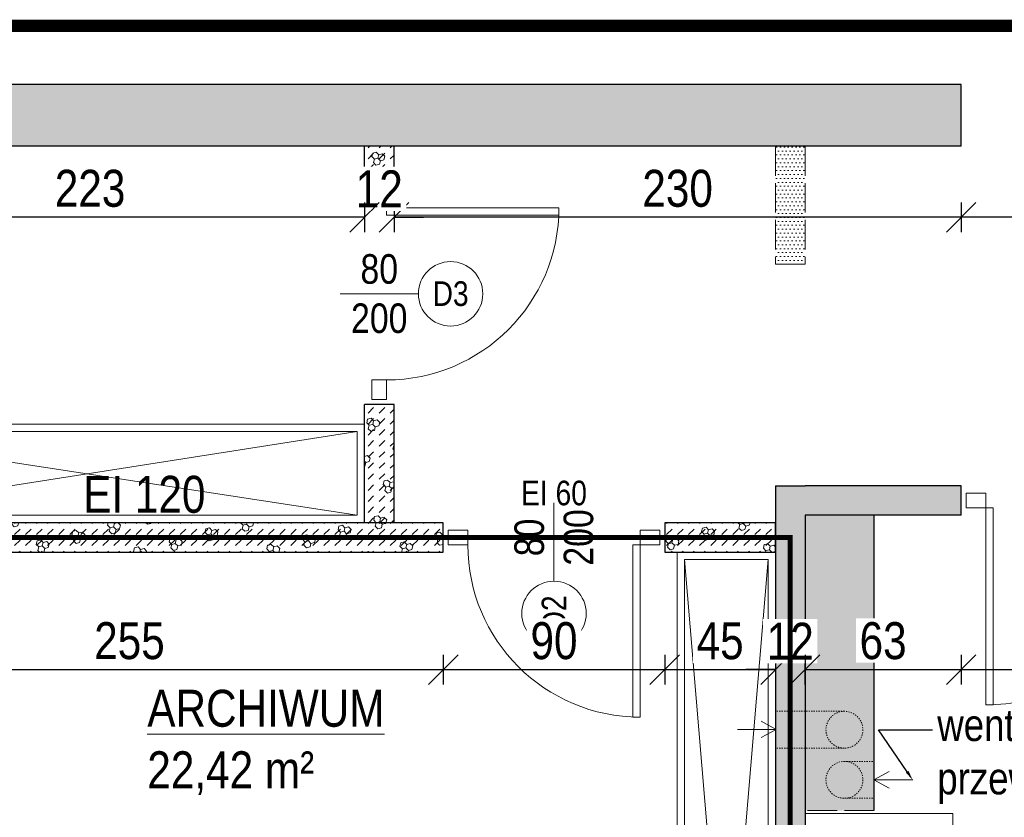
# Model space of a CAD drawing. Header units: millimetres. Extents: x 31175 to 52214, y -18116 to -5516.
# Tile 70 of 155: x 32847 to 33247, y -6679 to -6355. Entities that reach past the tile are written whole.
import ezdxf
from ezdxf import colors
from ezdxf.entities.mleader import LeaderData, LeaderLine
from ezdxf.math import Vec2, Vec3

# ---------------------------------------------------------------- set-up
doc = ezdxf.new("R2010")
doc.units = ezdxf.units.MM
for name, pattern in [('3', [1, 0.5, -0.5]), ('ACAD_ISO02W100', [15, 12, -3]), ('ACAD_ISO03W100', [30, 12, -18]), ('ACAD_ISO05W100', [33, 24, -3, 0, -3, 0, -3])]:
    doc.linetypes.add(name, pattern=pattern)
doc.layers.get('Defpoints').update_dxf_attribs({"color": 6})
for name, color, linetype, lineweight in [('A-DRZ', 154, 'Continuous', 0), ('A-opis', 130, 'Continuous', 9), ('A-wymiar', 177, 'Continuous', 0), ('A_opis_drzwi', 60, 'Continuous', 0), ('A_p_poż', 7, 'Continuous', 0), ('A_SCIANA_ISTN', 253, 'Continuous', 25), ('A_SCINAN_PROJ_DZIALOWA', 5, 'Continuous', 30)]:
    doc.layers.add(name, color=color, linetype=linetype, lineweight=lineweight)
for name, color, linetype, lineweight, true_color in [('A-MEB', 7, 'Continuous', 0, 0x849491), ('A_SCIANA DO WYBURZENIA', 7, 'ACAD_ISO02W100', 18, 0xf7833b), ('S_KRESKOWANIE_SC_ISTN', 7, 'Continuous', 0, 0x878787)]:
    doc.layers.add(name, color=color, linetype=linetype, lineweight=lineweight, true_color=true_color)
doc.styles.get("Standard").update_dxf_attribs({"font": 'ARIALN.TTF'})
doc.styles.add('wymiary', font='ARIALN.TTF')
doc.dimstyles.new('anka', dxfattribs={"dimtxt": 15, "dimasz": 12, "dimexe": 6, "dimexo": 0.0625, "dimgap": 4, "dimtad": 1, "dimdec": 0, "dimzin": 0, "dimdsep": 46, "dimtxsty": 'wymiary', "dimblk": 'OBLIQUE', "dimcen": 0.09, "dimclrt": 7, "dimadec": 0, "dimazin": 0, "dimtfac": 1, "dimtdec": 0, "dimtix": 1, "dimtofl": 0, "dimtmove": 0, "dimatfit": 3, "dimldrblk": 'OBLIQUE', "dimfxl": 6, "dimfxlon": 1, "dimtfill": 1, "dimtolj": 1, "dimtzin": 0, "dimarcsym": 0})
pattern_1 = [(15, (-1.139, -4.25), (3.882286, 14.4888864), [1.46647, -13.53353]), (15, (0.657, -2.453), (3.882286, 14.4888864), [1.46647, -13.53353]), (15, (-1.796, -1.796), (3.882286, 14.4888864), [1.46647, -13.53353]), (15, (0, 0), (3.882286, 14.4888864), [1.46647, -13.53353]), (15, (-2.453, 0.657), (3.882286, 14.4888864), [1.46647, -13.53353]), (75, (-2.833, -0.759), (-10.6066007, 10.6066014), [1.46647, -13.53353]), (75, (-2.176, -3.213), (-10.6066007, 10.6066014), [1.46647, -13.53353]), (75, (-0.38, -1.417), (-10.6066007, 10.6066014), [1.46647, -13.53353]), (75, (0.278, -3.87), (-10.6066007, 10.6066014), [1.46647, -13.53353]), (75, (2.074, -2.074), (-10.6066007, 10.6066014), [1.46647, -13.53353]), (315, (-2.176, -3.213), (14.4888866, 3.882285), [1.46647, -13.53353]), (315, (-2.833, -0.759), (14.4888866, 3.882285), [1.46647, -13.53353]), (315, (-0.38, -1.417), (14.4888866, 3.882285), [1.46647, -13.53353]), (315, (1.417, 0.38), (14.4888866, 3.882285), [1.46647, -13.53353]), (315, (-1.037, 1.037), (14.4888866, 3.882285), [1.46647, -13.53353]), (45, (0, 0), (4e-16, 4.49012806), [3.175, -3.175])]

# ---------------------------------------------------------------- blocks, each defined once
blk = doc.blocks.new('DRZWI-RZ-41')
at = {"layer": 'A-DRZ'}
for points in [[(9, 43), (3, 43), (3, 35), (9, 35)], [(9, -43), (3, -43), (3, -35), (9, -35)]]:
    blk.add_lwpolyline(points, close=True, dxfattribs=at)
for points in [[(9, -35), (9, -32), (79, -32)], [(79, -35), (79, -32)]]:
    blk.add_lwpolyline(points, dxfattribs=at)
at = {"layer": 'A-DRZ', "extrusion": (0, 0, -1)}
blk.add_lwpolyline([(-9, -35), (-79, -35)], dxfattribs=at)
at = {"layer": 'A-DRZ', "color": 1, "extrusion": (0, 0, -1)}
blk.add_arc((-9, -35), 70, 90, 180, dxfattribs=at)
blk = doc.blocks.new('_OBLIQUE')
at = {"color": 0, "linetype": 'ByBlock'}
blk.add_line((-0.5, -0.5), (0.5, 0.5), dxfattribs=at)
blk = doc.blocks.new('*D203')
at = {"layer": 'A-wymiar', "color": 0, "lineweight": -2, "transparency": 16777216}
for p, q in [((32764.51, -6613.43), (32764.51, -6625.43)), ((33019.51, -6613.43), (33019.51, -6625.43)), ((32764.51, -6619.43), (33019.51, -6619.43))]:
    blk.add_line(p, q, dxfattribs=at)
at = {"layer": 'Defpoints', "color": 0, "transparency": 16777216}
for p in [(32764.51, -6571.73), (33019.51, -6571.73), (33019.51, -6619.43)]:
    blk.add_point(p, dxfattribs=at)
at = {"layer": 'A-wymiar', "color": 0, "lineweight": -2, "transparency": 16777216, "xscale": 12, "yscale": 12, "zscale": 12, "rotation": 180}
blk.add_blockref('_OBLIQUE', (32764.51, -6619.43), dxfattribs=at)
at = {"layer": 'A-wymiar', "color": 0, "lineweight": -2, "transparency": 16777216, "xscale": 12, "yscale": 12, "zscale": 12}
blk.add_blockref('_OBLIQUE', (33019.51, -6619.43), dxfattribs=at)
at = {"layer": 'A-wymiar', "color": 7, "lineweight": 9, "transparency": 16777216, "insert": (32892.01, -6607.77), "char_height": 15, "attachment_point": 5, "style": 'wymiary', "bg_fill": 3, "box_fill_scale": 1.1, "bg_fill_color": 256, "bg_fill_true_color": 13158600, "bg_fill_transparency": 0}
blk.add_mtext('\\A1;255', dxfattribs=at)
blk = doc.blocks.new('*D204')
at = {"layer": 'A-wymiar', "color": 0, "lineweight": -2, "transparency": 16777216}
for p, q in [((33019.51, -6613.43), (33019.51, -6625.43)), ((33109.51, -6613.43), (33109.51, -6625.43)), ((33019.51, -6619.43), (33109.51, -6619.43))]:
    blk.add_line(p, q, dxfattribs=at)
at = {"layer": 'Defpoints', "color": 0, "transparency": 16777216}
for p in [(33019.51, -6571.73), (33109.51, -6571.73), (33109.51, -6619.43)]:
    blk.add_point(p, dxfattribs=at)
at = {"layer": 'A-wymiar', "color": 0, "lineweight": -2, "transparency": 16777216, "xscale": 12, "yscale": 12, "zscale": 12, "rotation": 180}
blk.add_blockref('_OBLIQUE', (33019.51, -6619.43), dxfattribs=at)
at = {"layer": 'A-wymiar', "color": 0, "lineweight": -2, "transparency": 16777216, "xscale": 12, "yscale": 12, "zscale": 12}
blk.add_blockref('_OBLIQUE', (33109.51, -6619.43), dxfattribs=at)
at = {"layer": 'A-wymiar', "color": 7, "lineweight": 9, "transparency": 16777216, "insert": (33064.51, -6607.77), "char_height": 15, "attachment_point": 5, "style": 'wymiary', "bg_fill": 3, "box_fill_scale": 1.1, "bg_fill_color": 256, "bg_fill_true_color": 13158600, "bg_fill_transparency": 0}
blk.add_mtext('\\A1;90', dxfattribs=at)
blk = doc.blocks.new('*D205')
at = {"layer": 'A-wymiar', "color": 0, "lineweight": -2, "transparency": 16777216}
for p, q in [((33109.51, -6613.43), (33109.51, -6625.43)), ((33154.51, -6613.43), (33154.51, -6625.43)), ((33109.51, -6619.43), (33154.51, -6619.43))]:
    blk.add_line(p, q, dxfattribs=at)
at = {"layer": 'Defpoints', "color": 0, "transparency": 16777216}
for p in [(33109.51, -6571.73), (33154.51, -6571.73), (33154.51, -6619.43)]:
    blk.add_point(p, dxfattribs=at)
at = {"layer": 'A-wymiar', "color": 0, "lineweight": -2, "transparency": 16777216, "xscale": 12, "yscale": 12, "zscale": 12, "rotation": 180}
blk.add_blockref('_OBLIQUE', (33109.51, -6619.43), dxfattribs=at)
at = {"layer": 'A-wymiar', "color": 0, "lineweight": -2, "transparency": 16777216, "xscale": 12, "yscale": 12, "zscale": 12}
blk.add_blockref('_OBLIQUE', (33154.51, -6619.43), dxfattribs=at)
at = {"layer": 'A-wymiar', "color": 7, "lineweight": 9, "transparency": 16777216, "insert": (33132.01, -6607.8), "char_height": 15, "attachment_point": 5, "style": 'wymiary', "bg_fill": 3, "box_fill_scale": 1.1, "bg_fill_color": 256, "bg_fill_true_color": 13158600, "bg_fill_transparency": 0}
blk.add_mtext('\\A1;45', dxfattribs=at)
blk = doc.blocks.new('*D195')
at = {"layer": 'A-wymiar', "color": 0, "lineweight": -2, "transparency": 16777216}
for p, q in [((33154.51, -6613.43), (33154.51, -6625.43)), ((33166.51, -6625.43), (33166.51, -6613.43)), ((33154.51, -6619.43), (33142.51, -6619.43)), ((33166.51, -6619.43), (33178.51, -6619.43))]:
    blk.add_line(p, q, dxfattribs=at)
at = {"layer": 'Defpoints', "color": 0, "transparency": 16777216}
for p in [(33154.51, -6571.73), (33166.51, -6619.43), (33166.51, -6677.95)]:
    blk.add_point(p, dxfattribs=at)
at = {"layer": 'A-wymiar', "color": 0, "lineweight": -2, "transparency": 16777216, "xscale": 12, "yscale": 12, "zscale": 12}
blk.add_blockref('_OBLIQUE', (33154.51, -6619.43), dxfattribs=at)
at = {"layer": 'A-wymiar', "color": 0, "lineweight": -2, "transparency": 16777216, "xscale": 12, "yscale": 12, "zscale": 12, "rotation": 180}
blk.add_blockref('_OBLIQUE', (33166.51, -6619.43), dxfattribs=at)
at = {"layer": 'A-wymiar', "color": 7, "lineweight": 9, "transparency": 16777216, "insert": (33160.51, -6607.9), "char_height": 15, "attachment_point": 5, "style": 'wymiary', "bg_fill": 3, "box_fill_scale": 1.1, "bg_fill_color": 256, "bg_fill_true_color": 13158600, "bg_fill_transparency": 0}
blk.add_mtext('\\A1;12', dxfattribs=at)
blk = doc.blocks.new('*D196')
at = {"layer": 'A-wymiar', "color": 0, "lineweight": -2, "transparency": 16777216}
for p, q in [((33166.51, -6613.43), (33166.51, -6625.43)), ((33229.96, -6613.43), (33229.96, -6625.43)), ((33166.51, -6619.43), (33229.96, -6619.43))]:
    blk.add_line(p, q, dxfattribs=at)
at = {"layer": 'Defpoints', "color": 0, "transparency": 16777216}
for p in [(33166.51, -6556.73), (33229.96, -6556.73), (33229.96, -6619.43)]:
    blk.add_point(p, dxfattribs=at)
at = {"layer": 'A-wymiar', "color": 0, "lineweight": -2, "transparency": 16777216, "xscale": 12, "yscale": 12, "zscale": 12, "rotation": 180}
blk.add_blockref('_OBLIQUE', (33166.51, -6619.43), dxfattribs=at)
at = {"layer": 'A-wymiar', "color": 0, "lineweight": -2, "transparency": 16777216, "xscale": 12, "yscale": 12, "zscale": 12}
blk.add_blockref('_OBLIQUE', (33229.96, -6619.43), dxfattribs=at)
at = {"layer": 'A-wymiar', "color": 7, "lineweight": 9, "transparency": 16777216, "insert": (33198.24, -6607.77), "char_height": 15, "attachment_point": 5, "style": 'wymiary', "bg_fill": 3, "box_fill_scale": 1.1, "bg_fill_color": 256, "bg_fill_true_color": 13158600, "bg_fill_transparency": 0}
blk.add_mtext('\\A1;63', dxfattribs=at)
blk = doc.blocks.new('*D197')
at = {"layer": 'A-wymiar', "color": 0, "lineweight": -2, "transparency": 16777216}
for p, q in [((33229.96, -6613.43), (33229.96, -6625.43)), ((33329.96, -6613.43), (33329.96, -6625.43)), ((33229.96, -6619.43), (33329.96, -6619.43))]:
    blk.add_line(p, q, dxfattribs=at)
at = {"layer": 'Defpoints', "color": 0, "transparency": 16777216}
for p in [(33229.96, -6556.73), (33329.96, -6556.73), (33329.96, -6619.43)]:
    blk.add_point(p, dxfattribs=at)
at = {"layer": 'A-wymiar', "color": 0, "lineweight": -2, "transparency": 16777216, "xscale": 12, "yscale": 12, "zscale": 12, "rotation": 180}
blk.add_blockref('_OBLIQUE', (33229.96, -6619.43), dxfattribs=at)
at = {"layer": 'A-wymiar', "color": 0, "lineweight": -2, "transparency": 16777216, "xscale": 12, "yscale": 12, "zscale": 12}
blk.add_blockref('_OBLIQUE', (33329.96, -6619.43), dxfattribs=at)
at = {"layer": 'A-wymiar', "color": 7, "lineweight": 9, "transparency": 16777216, "insert": (33279.96, -6607.77), "char_height": 15, "attachment_point": 5, "style": 'wymiary', "bg_fill": 3, "box_fill_scale": 1.1, "bg_fill_color": 256, "bg_fill_true_color": 13158600, "bg_fill_transparency": 0}
blk.add_mtext('\\A1;100', dxfattribs=at)
blk = doc.blocks.new('*D466')
at = {"layer": 'A-wymiar', "color": 0, "lineweight": -2, "transparency": 16777216}
for p, q in [((33229.96, -6429.62), (33229.96, -6441.62)), ((33410.14, -6429.62), (33410.14, -6441.62)), ((33410.14, -6435.62), (33229.96, -6435.62))]:
    blk.add_line(p, q, dxfattribs=at)
at = {"layer": 'Defpoints', "color": 0, "transparency": 16777216}
for p in [(33229.96, -6406.73), (33410.14, -6406.73), (33229.96, -6435.62)]:
    blk.add_point(p, dxfattribs=at)
at = {"layer": 'A-wymiar', "color": 0, "lineweight": -2, "transparency": 16777216, "xscale": 12, "yscale": 12, "zscale": 12, "rotation": 180}
blk.add_blockref('_OBLIQUE', (33229.96, -6435.62), dxfattribs=at)
at = {"layer": 'A-wymiar', "color": 0, "lineweight": -2, "transparency": 16777216, "xscale": 12, "yscale": 12, "zscale": 12}
blk.add_blockref('_OBLIQUE', (33410.14, -6435.62), dxfattribs=at)
at = {"layer": 'A-wymiar', "color": 7, "transparency": 16777216, "insert": (33320.05, -6423.96), "char_height": 15, "attachment_point": 5, "style": 'wymiary', "bg_fill": 3, "box_fill_scale": 1.1, "bg_fill_color": 256, "bg_fill_true_color": 13158600, "bg_fill_transparency": 0}
blk.add_mtext('\\A1;180', dxfattribs=at)
blk = doc.blocks.new('*D467')
at = {"layer": 'A-wymiar', "color": 0, "lineweight": -2, "transparency": 16777216}
for p, q in [((32999.51, -6429.62), (32999.51, -6441.62)), ((33229.96, -6429.62), (33229.96, -6441.62)), ((33229.96, -6435.62), (32999.51, -6435.62))]:
    blk.add_line(p, q, dxfattribs=at)
at = {"layer": 'Defpoints', "color": 0, "transparency": 16777216}
for p in [(32999.51, -6406.73), (33229.96, -6406.73), (32999.51, -6435.62)]:
    blk.add_point(p, dxfattribs=at)
at = {"layer": 'A-wymiar', "color": 0, "lineweight": -2, "transparency": 16777216, "xscale": 12, "yscale": 12, "zscale": 12, "rotation": 180}
blk.add_blockref('_OBLIQUE', (32999.51, -6435.62), dxfattribs=at)
at = {"layer": 'A-wymiar', "color": 0, "lineweight": -2, "transparency": 16777216, "xscale": 12, "yscale": 12, "zscale": 12}
blk.add_blockref('_OBLIQUE', (33229.96, -6435.62), dxfattribs=at)
at = {"layer": 'A-wymiar', "color": 7, "transparency": 16777216, "insert": (33114.74, -6423.96), "char_height": 15, "attachment_point": 5, "style": 'wymiary', "bg_fill": 3, "box_fill_scale": 1.1, "bg_fill_color": 256, "bg_fill_true_color": 13158600, "bg_fill_transparency": 0}
blk.add_mtext('\\A1;230', dxfattribs=at)
blk = doc.blocks.new('*D468')
at = {"layer": 'A-wymiar', "color": 0, "lineweight": -2, "transparency": 16777216}
for p, q in [((32987.51, -6429.62), (32987.51, -6441.62)), ((32999.51, -6429.62), (32999.51, -6441.62)), ((32987.51, -6435.62), (32975.51, -6435.62)), ((32999.51, -6435.62), (33011.51, -6435.62))]:
    blk.add_line(p, q, dxfattribs=at)
at = {"layer": 'Defpoints', "color": 0, "transparency": 16777216}
for p in [(32987.51, -6406.73), (32999.51, -6406.73), (32987.51, -6435.62)]:
    blk.add_point(p, dxfattribs=at)
at = {"layer": 'A-wymiar', "color": 0, "lineweight": -2, "transparency": 16777216, "xscale": 12, "yscale": 12, "zscale": 12}
blk.add_blockref('_OBLIQUE', (32987.51, -6435.62), dxfattribs=at)
at = {"layer": 'A-wymiar', "color": 0, "lineweight": -2, "transparency": 16777216, "xscale": 12, "yscale": 12, "zscale": 12, "rotation": 180}
blk.add_blockref('_OBLIQUE', (32999.51, -6435.62), dxfattribs=at)
at = {"layer": 'A-wymiar', "color": 7, "transparency": 16777216, "insert": (32993.51, -6424.09), "char_height": 15, "attachment_point": 5, "style": 'wymiary', "bg_fill": 3, "box_fill_scale": 1.1, "bg_fill_color": 256, "bg_fill_true_color": 13158600, "bg_fill_transparency": 0}
blk.add_mtext('\\A1;12', dxfattribs=at)
blk = doc.blocks.new('*D469')
at = {"layer": 'A-wymiar', "color": 0, "lineweight": -2, "transparency": 16777216}
for p, q in [((32764.51, -6429.62), (32764.51, -6441.62)), ((32987.51, -6429.62), (32987.51, -6441.62)), ((32987.51, -6435.62), (32764.51, -6435.62))]:
    blk.add_line(p, q, dxfattribs=at)
at = {"layer": 'Defpoints', "color": 0, "transparency": 16777216}
for p in [(32764.51, -6406.73), (32987.51, -6406.73), (32764.51, -6435.62)]:
    blk.add_point(p, dxfattribs=at)
at = {"layer": 'A-wymiar', "color": 0, "lineweight": -2, "transparency": 16777216, "xscale": 12, "yscale": 12, "zscale": 12, "rotation": 180}
blk.add_blockref('_OBLIQUE', (32764.51, -6435.62), dxfattribs=at)
at = {"layer": 'A-wymiar', "color": 0, "lineweight": -2, "transparency": 16777216, "xscale": 12, "yscale": 12, "zscale": 12}
blk.add_blockref('_OBLIQUE', (32987.51, -6435.62), dxfattribs=at)
at = {"layer": 'A-wymiar', "color": 7, "transparency": 16777216, "insert": (32876.01, -6423.96), "char_height": 15, "attachment_point": 5, "style": 'wymiary', "bg_fill": 3, "box_fill_scale": 1.1, "bg_fill_color": 256, "bg_fill_true_color": 13158600, "bg_fill_transparency": 0}
blk.add_mtext('\\A1;223', dxfattribs=at)
blk = doc.blocks.new('DRZWI-RZ-33')
at = {"layer": 'A-DRZ', "extrusion": (0, 0, -1)}
for points in [[(25, 48), (19, 48), (19, 40), (25, 40)], [(25, -48), (19, -48), (19, -40), (25, -40)]]:
    blk.add_lwpolyline(points, close=True, dxfattribs=at)
at = {"layer": 'A-DRZ'}
for points in [[(-19, -40), (-19, -37), (61, -37)], [(61, -40), (61, -37)]]:
    blk.add_lwpolyline(points, dxfattribs=at)
at = {"layer": 'A-DRZ', "extrusion": (0, 0, -1)}
blk.add_lwpolyline([(19, -40), (-61, -40)], dxfattribs=at)
at = {"layer": 'A-DRZ', "color": 1, "extrusion": (0, 0, -1)}
blk.add_arc((19, -40), 80, 90, 180, dxfattribs=at)

msp = doc.modelspace()

# ---------------------------------------------------------------- hatches: boundary and pattern name
at = {"layer": 'A_SCIANA DO WYBURZENIA', "transparency": 33554687}
h = msp.add_hatch(dxfattribs=at)
h.set_pattern_fill('DOTS', color=256)
h.paths.add_polyline_path([(33166.51, -6406.73), (33154.51, -6406.73), (33154.51, -6454.73), (33166.51, -6454.73)])
at = {"layer": 'A_SCINAN_PROJ_DZIALOWA', "lineweight": 9, "transparency": 33554610}
h = msp.add_hatch(dxfattribs=at)
h.set_pattern_fill('GAZOBETON S100 ISO 1J', color=256, pattern_type=2)
h.set_pattern_definition([(15, (-1.139, -4.25), (3.882286, 14.4888864), [1.46647, -13.53353]), (15, (0.657, -2.453), (3.882286, 14.4888864), [1.46647, -13.53353]), (15, (-1.796, -1.796), (3.882286, 14.4888864), [1.46647, -13.53353]), (15, (0, 0), (3.882286, 14.4888864), [1.46647, -13.53353]), (15, (-2.453, 0.657), (3.882286, 14.4888864), [1.46647, -13.53353]), (75, (-2.833, -0.759), (-10.6066007, 10.6066014), [1.46647, -13.53353]), (75, (-2.176, -3.213), (-10.6066007, 10.6066014), [1.46647, -13.53353]), (75, (-0.38, -1.417), (-10.6066007, 10.6066014), [1.46647, -13.53353]), (75, (0.278, -3.87), (-10.6066007, 10.6066014), [1.46647, -13.53353]), (75, (2.074, -2.074), (-10.6066007, 10.6066014), [1.46647, -13.53353]), (315, (-2.176, -3.213), (14.4888866, 3.882285), [1.46647, -13.53353]), (315, (-2.833, -0.759), (14.4888866, 3.882285), [1.46647, -13.53353]), (315, (-0.38, -1.417), (14.4888866, 3.882285), [1.46647, -13.53353]), (315, (1.416, 0.38), (14.4888866, 3.882285), [1.46647, -13.53353]), (315, (-1.037, 1.037), (14.4888866, 3.882285), [1.46647, -13.53353]), (45, (0, 0), (4e-16, 4.49012806), [3.175, -3.175])])
h.paths.add_polyline_path([(32999.51, -6406.73), (32987.51, -6406.73), (32987.51, -6421.73), (32999.51, -6421.73)])
at = {"layer": 'A_SCINAN_PROJ_DZIALOWA', "lineweight": 9, "true_color": 0x27773c, "transparency": 33554610}
h = msp.add_hatch(dxfattribs=at)
h.set_pattern_fill('GAZOBETON S100 ISO 1J', color=97, pattern_type=2)
h.set_pattern_definition(pattern_1)
h.paths.add_polyline_path([(32999.51, -6511.73), (32987.51, -6511.73), (32987.51, -6559.73), (32999.51, -6559.73)])
h = msp.add_hatch(dxfattribs=at)
h.set_pattern_fill('GAZOBETON S100 ISO 1J', color=97, pattern_type=2)
h.set_pattern_definition(pattern_1)
h.paths.add_polyline_path([(33019.51, -6559.73), (32764.51, -6559.73), (32764.51, -6571.73), (33019.51, -6571.73)])
h = msp.add_hatch(dxfattribs=at)
h.set_pattern_fill('GAZOBETON S100 ISO 1J', color=97, pattern_type=2)
h.set_pattern_definition(pattern_1)
h.paths.add_polyline_path([(33154.51, -6559.73), (33109.51, -6559.73), (33109.51, -6571.73), (33154.51, -6571.73)])
at = {"layer": 'S_KRESKOWANIE_SC_ISTN', "transparency": 33554559}
h = msp.add_hatch(color=256, dxfattribs=at)
h.dxf.hatch_style = 1
h.paths.add_polyline_path([(33229.96, -6381.73), (32739.51, -6381.73), (32739.51, -6809.73), (32700.51, -6809.73), (32700.51, -6821.73), (32726.51, -6821.73), (32726.51, -6981.73), (32692.01, -6981.73), (32692.01, -7006.73), (32782.09, -7006.73), (32782.09, -7006.73), (32859.01, -7006.73), (32859.01, -6981.73), (32764.51, -6981.73), (32764.51, -6827.62), (32764.51, -6406.73), (33229.96, -6406.73)])
h = msp.add_hatch(color=256, dxfattribs=at)
h.dxf.hatch_style = 1
h.paths.add_polyline_path([(33229.96, -6544.73), (33166.51, -6544.73), (33156.51, -6544.73), (33154.51, -6544.73), (33154.51, -6981.73), (33166.51, -6981.73), (33166.51, -6556.73), (33226.51, -6556.73), (33229.96, -6556.73)], flags=17)
h = msp.add_hatch(color=256, dxfattribs=at)
h.dxf.hatch_style = 1
h.paths.add_polyline_path([(33194.51, -6556.73), (33166.51, -6556.73), (33166.51, -6676.73), (33194.51, -6676.73)])

# ---------------------------------------------------------------- linework, layer by layer
at = {"layer": 'A-MEB'}
for points in [[(32987.51, -6559.73), (32764.51, -6559.73), (32764.51, -6519.73), (32987.51, -6519.73)], [(32984.51, -6556.73), (32767.51, -6556.73), (32767.51, -6522.73), (32984.51, -6522.73)], [(33154.51, -6571.73), (33154.51, -6981.73), (33114.51, -6981.73), (33114.51, -6571.73)], [(33151.51, -6574.73), (33151.51, -6978.73), (33117.51, -6978.73), (33117.51, -6574.73)], [(33226.51, -6939.37), (33226.51, -6677.95), (33166.51, -6677.95), (33166.51, -6939.37)]]:
    msp.add_lwpolyline(points, close=True, dxfattribs=at)
for points in [[(32984.51, -6522.73), (32767.51, -6556.73)], [(32767.51, -6523.52), (32984.51, -6556.73)], [(33117.51, -6574.73), (33151.51, -6978.73)], [(33151.51, -6574.73), (33117.51, -6978.73)]]:
    msp.add_lwpolyline(points, dxfattribs=at)
at = {"layer": 'A-opis', "color": 156, "linetype": 'ACAD_ISO03W100', "true_color": 0x0f468a, "const_width": 5}
msp.add_lwpolyline([(32546.51, -7006.73), (32546.51, -6357.85), (35344.05, -6357.85), (35344.05, -7084.53), (32740.01, -7084.53)], dxfattribs=at)
at = {"layer": 'A-opis', "linetype": '3'}
for points in [[(33182.51, -6656.73), (33194.51, -6656.73)], [(33182.51, -6671.73), (33194.51, -6671.73)]]:
    msp.add_lwpolyline(points, dxfattribs=at)
at = {"layer": 'A-opis'}
for points in [[(33210.25, -6664.23), (33194.51, -6664.23), (33200.65, -6660.88)], [(33210.25, -6664.23), (33194.51, -6664.23), (33200.65, -6667.58)]]:
    msp.add_lwpolyline(points, dxfattribs=at)
at = {"layer": 'A_opis_drzwi'}
for p, q in [((32977.62, -6466.73), (33009.41, -6466.73)), ((33064.51, -6551.73), (33064.51, -6583.52))]:
    msp.add_line(p, q, dxfattribs=at)
for centre in [(33022.5, -6466.73), (33064.51, -6596.6)]:
    msp.add_circle(centre, 13.09, dxfattribs=at)
at = {"layer": 'A_SCIANA DO WYBURZENIA', "transparency": 33554687}
for p, q in [((33154.51, -6406.73), (33154.51, -6454.73)), ((33166.51, -6406.73), (33166.51, -6454.73)), ((33154.51, -6454.73), (33166.51, -6454.73)), ((33194.51, -6676.73), (33166.51, -6676.73))]:
    msp.add_line(p, q, dxfattribs=at)
at = {"layer": 'A_SCIANA_ISTN'}
for p, q in [((33229.96, -6381.73), (32739.51, -6381.73)), ((33229.96, -6406.73), (33229.96, -6381.73)), ((33229.96, -6406.73), (32764.51, -6406.73)), ((33229.96, -6406.73), (33166.51, -6406.73)), ((33154.51, -6544.73), (33166.51, -6544.73)), ((33154.51, -6544.73), (33154.51, -6981.73)), ((33229.96, -6544.73), (33166.51, -6544.73)), ((33229.96, -6556.73), (33229.96, -6544.73)), ((33229.96, -6556.73), (33166.51, -6556.73)), ((33166.51, -6556.73), (33166.51, -6981.73)), ((33194.51, -6556.73), (33194.51, -6676.73))]:
    msp.add_line(p, q, dxfattribs=at)
msp.add_lwpolyline([(33229.96, -6406.73), (33229.96, -6381.73)], dxfattribs=at)
at = {"layer": 'A_SCINAN_PROJ_DZIALOWA'}
for points in [[(32987.51, -6421.73), (32987.51, -6406.73)], [(32999.51, -6421.73), (32999.51, -6406.73)], [(32999.51, -6421.73), (32987.51, -6421.73)], [(32987.51, -6559.73), (32987.51, -6511.73)], [(32999.51, -6511.73), (32987.51, -6511.73)], [(32999.51, -6559.73), (32999.51, -6511.73)], [(33154.51, -6559.73), (33109.51, -6559.73), (33109.51, -6571.73), (33154.51, -6571.73), (33154.51, -6559.73)]]:
    msp.add_lwpolyline(points, dxfattribs=at)
msp.add_lwpolyline([(33019.51, -6559.73), (32764.51, -6559.73), (32764.51, -6571.73), (33019.51, -6571.73)], close=True, dxfattribs=at)

# ---------------------------------------------------------------- block references
at = {"layer": 'A-DRZ', "xscale": -1}
for p, rotation in [((32987.51, -6466.73), 180), ((32987.51, -6466.73), 180), ((33064.51, -6559.73), 90.00000000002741), ((33064.51, -6559.73), 90.00000000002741)]:
    msp.add_blockref('DRZWI-RZ-41', p, dxfattribs=dict(at, rotation=rotation))

# ---------------------------------------------------------------- texts
at = {"layer": 'A-opis', "color": 156, "true_color": 0x0f468a, "attachment_point": 1, "style": 'wymiary'}
for s, insert, char_height in [('\\pi57.578;{\\LKORYTARZ\\P\\pi71.411;}3,45 m²', (32569.86, -6467.13), 12), ('\\pi46.784;{\\LARCHIWUM\\P\\pi60.802;}22,42 m²', (32852.48, -6627.64), 15)]:
    msp.add_mtext_dynamic_manual_height_columns(s, width=188.6534, gutter_width=12.5, heights=[0], dxfattribs=dict(at, insert=insert, char_height=char_height))
at = {"layer": 'A_opis_drzwi', "width": 42.7859, "attachment_point": 5, "style": 'wymiary'}
for s, insert, char_height in [('80\\P200', (32993.51, -6466.73), 12), ('D3', (33022.5, -6466.73), 10)]:
    msp.add_mtext(s, dxfattribs=dict(at, insert=insert, char_height=char_height))
at = {"layer": 'A_opis_drzwi', "width": 42.7859, "attachment_point": 5, "rotation": 90, "style": 'wymiary'}
for s, insert, char_height in [('80\\P200', (33064.51, -6565.73), 12), ('D2', (33064.51, -6596.6), 10)]:
    msp.add_mtext(s, dxfattribs=dict(at, insert=insert, char_height=char_height))
at = {"layer": 'A_p_poż', "color": 1, "linetype": 'ACAD_ISO05W100'}
for s, width, insert, char_height, attachment_point in [('EI 120', 119.2731, (32873.21, -6540.7), 15, 1), ('EI 60', 38.595, (33064.51, -6547.74), 10, 5)]:
    msp.add_mtext_dynamic_manual_height_columns(s, width=width, gutter_width=12.5, heights=[0], dxfattribs=dict(at, insert=insert, char_height=char_height, attachment_point=attachment_point))

# ---------------------------------------------------------------- leaders
at = {"layer": 'A-opis'}
ml = msp.add_multileader_mtext('Standard', dxfattribs=at)
ml.set_content('wentylcja grawitacyjna\\Pprzewody istniejące', color=256)
ml.set_leader_properties()
ml.build(insert=Vec2(0, 0))
ctx = ml.context
ctx.base_point, ctx.char_height, ctx.plane_origin = Vec3(33218.25, -6643.87), 13, Vec3(33210.25, -6668.23)
notes = []
notes.append((ctx, [(0, (1, 1, 0), (33210.25, -6643.87), (1, 0), 8, [(1, [(33210.25, -6664.23), (33196.38, -6643.87)], 0, [])])]))
ctx.mtext.insert, ctx.mtext.flow_direction = Vec3(33220.25, -6635.46), 5
for ctx, leaders in notes:
    for number, flags, end, landing, length, lines in leaders:
        leader = LeaderData()
        leader.index, (leader.has_last_leader_line, leader.has_dogleg_vector, leader.attachment_direction) = number, flags
        leader.last_leader_point, leader.dogleg_vector, leader.dogleg_length = Vec3(end), Vec3(landing), length
        for number, points, colour, breaks in lines:
            line = LeaderLine()
            line.index, line.vertices, line.color, line.breaks = number, Vec3.list(points), colors.encode_raw_color(colour), breaks
            leader.lines.append(line)
        ctx.leaders.append(leader)

# ---------------------------------------------------------------- next in the draw order: dimensions: what is measured, and where the dimension line sits
at = {"layer": 'A-wymiar'}
dim = msp.add_linear_dim(base=(33229.96, -6435.62), p1=(33410.14, -6406.73), p2=(33229.96, -6406.73), dimstyle='anka', override={"dimtmove": 1}, dxfattribs=at)
dim.commit()
dim.dimension.update_dxf_attribs({"geometry": '*D466', "text_midpoint": (33320.05, -6423.96)})
at = {"layer": 'A-wymiar', "lineweight": 9}
dim = msp.add_linear_dim(base=(33019.51, -6619.43), p1=(32764.51, -6571.73), p2=(33019.51, -6571.73), dimstyle='anka', override={"dimtmove": 1}, dxfattribs=at)
dim.commit()
dim.dimension.update_dxf_attribs({"geometry": '*D203', "text_midpoint": (32892.01, -6607.77)})

# ---------------------------------------------------------------- next in the draw order: dimensions: what is measured, and where the dimension line sits
at = {"layer": 'A-wymiar'}
dim = msp.add_linear_dim(base=(32999.51, -6435.62), p1=(33229.96, -6406.73), p2=(32999.51, -6406.73), dimstyle='anka', override={"dimtmove": 1}, dxfattribs=at)
dim.commit()
dim.dimension.update_dxf_attribs({"geometry": '*D467', "text_midpoint": (33114.74, -6423.96)})
at = {"layer": 'A-wymiar', "lineweight": 9}
dim = msp.add_linear_dim(base=(33109.51, -6619.43), p1=(33019.51, -6571.73), p2=(33109.51, -6571.73), dimstyle='anka', override={"dimtmove": 1}, dxfattribs=at)
dim.commit()
dim.dimension.update_dxf_attribs({"geometry": '*D204', "text_midpoint": (33064.51, -6607.77)})

# ---------------------------------------------------------------- next in the draw order: texts
at = {"layer": 'A-opis', "color": 156, "true_color": 0x0f468a, "insert": (31677.45, -6533.9), "char_height": 15, "attachment_point": 1, "style": 'wymiary'}
msp.add_mtext_dynamic_manual_height_columns('\\pi7.3978;{\\LISTNIEJACE POM. BIURIOWE\\P\\pi90.072;DO 2 OS.}', width=251.8795, gutter_width=12.5, heights=[0], dxfattribs=at)

# ---------------------------------------------------------------- next in the draw order: dimensions: what is measured, and where the dimension line sits
at = {"layer": 'A-wymiar'}
dim = msp.add_linear_dim(base=(32987.51, -6435.62), p1=(32999.51, -6406.73), p2=(32987.51, -6406.73), dimstyle='anka', override={"dimtmove": 1}, dxfattribs=at)
dim.commit()
dim.dimension.update_dxf_attribs({"geometry": '*D468', "text_midpoint": (32993.51, -6424.09)})
at = {"layer": 'A-wymiar', "lineweight": 9}
dim = msp.add_linear_dim(base=(33154.51, -6619.43), p1=(33109.51, -6571.73), p2=(33154.51, -6571.73), dimstyle='anka', override={"dimtmove": 1}, dxfattribs=at)
dim.commit()
dim.dimension.update_dxf_attribs({"geometry": '*D205', "text_midpoint": (33132.01, -6607.8)})

# ---------------------------------------------------------------- next in the draw order: dimensions: what is measured, and where the dimension line sits
at = {"layer": 'A-wymiar'}
dim = msp.add_linear_dim(base=(32764.51, -6435.62), p1=(32987.51, -6406.73), p2=(32764.51, -6406.73), dimstyle='anka', override={"dimtmove": 1}, dxfattribs=at)
dim.commit()
dim.dimension.update_dxf_attribs({"geometry": '*D469', "text_midpoint": (32876.01, -6423.96)})
at = {"layer": 'A-wymiar', "lineweight": 9}
dim = msp.add_linear_dim(base=(33166.51, -6619.43), p1=(33154.51, -6571.73), p2=(33166.51, -6677.95), dimstyle='anka', override={"dimtmove": 1}, dxfattribs=at)
dim.commit()
dim.dimension.update_dxf_attribs({"geometry": '*D195', "text_midpoint": (33160.51, -6607.9)})

# ---------------------------------------------------------------- next in the draw order: linework, layer by layer
at = {"layer": 'A-opis', "linetype": '3'}
for points in [[(33182.51, -6636.37), (33154.51, -6636.37)], [(33182.51, -6651.37), (33154.51, -6651.37)]]:
    msp.add_lwpolyline(points, dxfattribs=at)
at = {"layer": 'A-opis'}
for points in [[(33139.03, -6643.73), (33154.77, -6643.73), (33148.64, -6640.38)], [(33139.03, -6643.73), (33154.77, -6643.73), (33148.64, -6647.08)]]:
    msp.add_lwpolyline(points, dxfattribs=at)
at = {"layer": 'A-opis', "linetype": '3'}
for centre in [(33182.51, -6643.87), (33182.51, -6664.23)]:
    msp.add_circle(centre, 7.5, dxfattribs=at)

# ---------------------------------------------------------------- next in the draw order: dimensions: what is measured, and where the dimension line sits
at = {"layer": 'A-wymiar', "lineweight": 9}
dim = msp.add_linear_dim(base=(33229.96, -6619.43), p1=(33166.51, -6556.73), p2=(33229.96, -6556.73), dimstyle='anka', override={"dimtmove": 1}, dxfattribs=at)
dim.commit()
dim.dimension.update_dxf_attribs({"geometry": '*D196', "text_midpoint": (33198.24, -6607.77)})

# ---------------------------------------------------------------- next in the draw order: linework, layer by layer
at = {"layer": 'A_p_poż', "color": 1, "linetype": 'ACAD_ISO05W100', "const_width": 2}
msp.add_lwpolyline([(32758.51, -6565.73), (33160.51, -6565.73), (33160.51, -6987.73), (32758.51, -6987.73)], close=True, dxfattribs=at)

# ---------------------------------------------------------------- next in the draw order: dimensions: what is measured, and where the dimension line sits
at = {"layer": 'A-wymiar', "lineweight": 9}
dim = msp.add_linear_dim(base=(33329.96, -6619.43), p1=(33229.96, -6556.73), p2=(33329.96, -6556.73), dimstyle='anka', override={"dimtmove": 1}, dxfattribs=at)
dim.commit()
dim.dimension.update_dxf_attribs({"geometry": '*D197', "text_midpoint": (33279.96, -6607.77)})

# ---------------------------------------------------------------- next in the draw order: block references
at = {"layer": 'A-DRZ', "extrusion": (0, 0, -1), "xscale": -1, "rotation": 90}
msp.add_blockref('DRZWI-RZ-33', (-33279.96, -6572.73), dxfattribs=at)

# ---------------------------------------------------------------- next in the draw order: texts
at = {"layer": 'A-opis', "color": 156, "true_color": 0x0f468a, "insert": (32569.86, -6627.64), "char_height": 15, "attachment_point": 1, "style": 'wymiary'}
msp.add_mtext_dynamic_manual_height_columns('\\pi51.127;{\\LWC damski\\P\\pi43.94;}3,92+2,27 m²', width=188.6534, gutter_width=12.5, heights=[0], dxfattribs=at)

doc.saveas('drawing.dxf')
